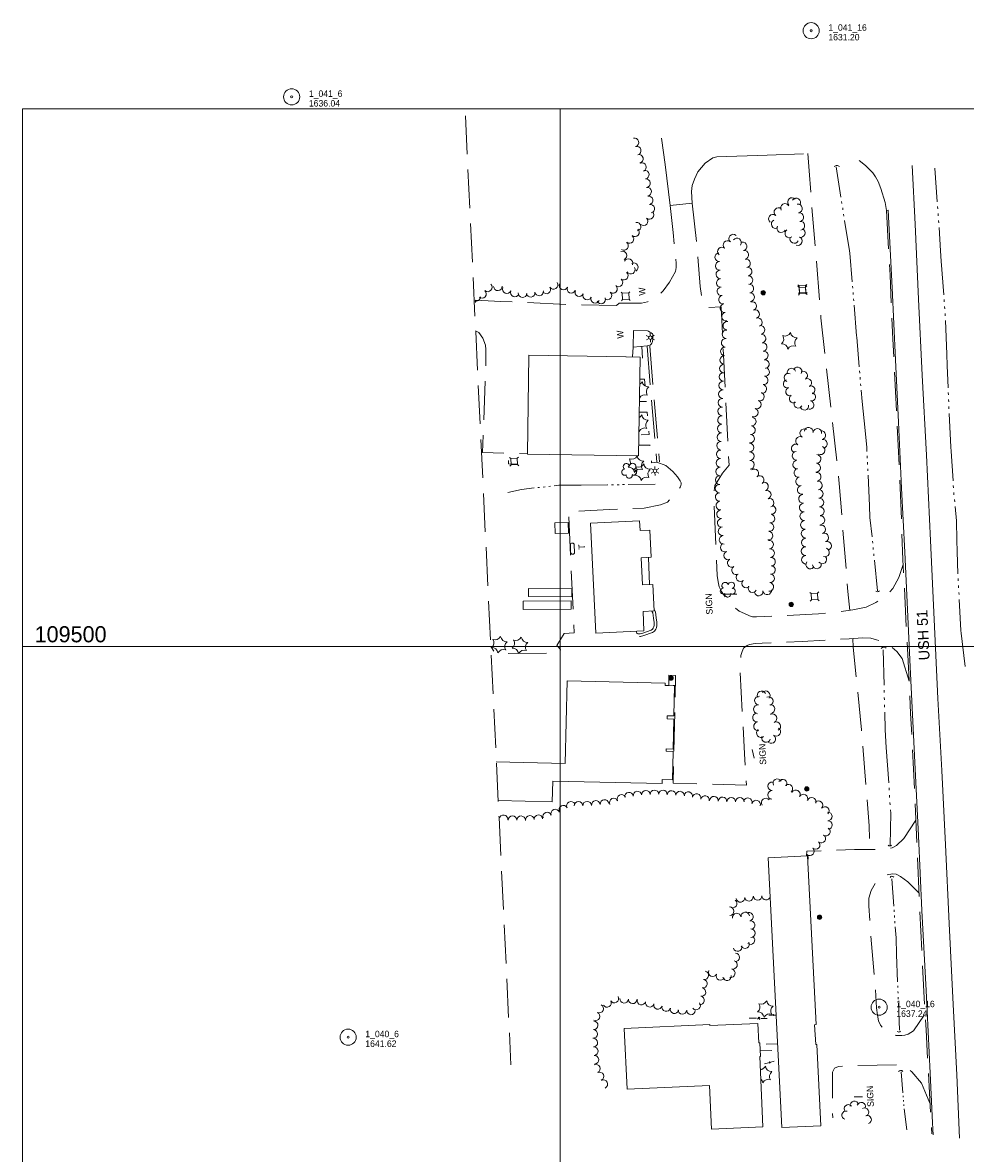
# Model space of a CAD drawing. Header units: feet. Extents: x 387500 to 389851, y 108500 to 110080.
# Tile 2 of 5: x 387500 to 388377, y 109029 to 110080. Entities that reach past the tile are written whole.
import ezdxf
from ezdxf.enums import TextEntityAlignment as Align

# ---------------------------------------------------------------- set-up
doc = ezdxf.new("R2010")
doc.units = ezdxf.units.FT
doc.header["$MEASUREMENT"] = 0
for name, pattern in [('DGN Style 3', [50.22633, 35.87595, -14.35038]), ('DGN Style 4', [57.437396, 28.70076, -14.35038, 0.035876, -14.35038]), ('DGN Style 5', [25.113165, 10.762785, -14.35038]), ('DGN Style 6', [68.236057, 0.035876, -14.35038, 25.113165, -14.35038, 0.035876, -14.35038])]:
    doc.linetypes.add(name, pattern=pattern)
for name, color, linetype, lineweight in [('E_BLD', 54, 'Continuous', 13), ('E_BLD_Name', 221, 'Continuous', 0), ('E_DWY', 73, 'DGN Style 3', 0), ('E_LAND_Vegetation', 21, 'Continuous', 0), ('E_MAP_GridLines', 251, 'Continuous', 0), ('E_MAP_Limits', 21, 'DGN Style 3', 0), ('E_MAP_PassPoints', 40, 'Continuous', 0), ('E_MISCPROP', 40, 'Continuous', 0), ('E_MISCPROP_HvyLine', 54, 'Continuous', 13), ('E_MISCPROP_Railing', 40, 'Continuous', 0), ('E_PATH_Sidewalk', 73, 'DGN Style 5', 0), ('E_RDWY', 40, 'Continuous', 13), ('E_RDWY_Gravel', 40, 'DGN Style 3', 13), ('E_RDWY_Name', 221, 'Continuous', 0), ('E_UTL_AboveGroundPipe', 40, 'DGN Style 4', 0), ('E_WTR', 251, 'DGN Style 6', 0)]:
    doc.layers.add(name, color=color, linetype=linetype, lineweight=lineweight)
doc.styles.add('Style-IGR_FONT_0', font='IGR_FONT_0.shx')

# ---------------------------------------------------------------- blocks, each defined once
blk = doc.blocks.new('PP')
at = {"layer": 'E_MAP_PassPoints', "color": 40, "linetype": 'Continuous', "lineweight": 0}
for radius in [7.5, 0.96]:
    blk.add_circle((0, 0), radius, dxfattribs=at)
blk = doc.blocks.new('SIGN')
at = {"layer": 'E_MISCPROP', "color": 20, "linetype": 'Continuous', "lineweight": 0, "style": 'Style-IGR_FONT_0'}
blk.add_text('SIGN', height=6, rotation=0, dxfattribs=at).set_placement((-9.6, 0), align=Align.MIDDLE_LEFT)
blk = doc.blocks.new('PED')
at = {"layer": 'E_UTL_AboveGroundPipe', "color": 101, "linetype": 'Continuous', "lineweight": 13}
for p, q in [((-3.1, 2.9), (-4.2, 4)), ((2.9, 2.9), (3.9, 4)), ((-4.2, -4.2), (-3.1, -3.1)), ((3.9, -4.2), (2.9, -3.1))]:
    blk.add_line(p, q, dxfattribs=at)
at = {"layer": 'E_UTL_AboveGroundPipe', "color": 101, "linetype": 'Continuous', "lineweight": 13, "flags": 128}
blk.add_lwpolyline([(-3.1, -3.1), (2.9, -3.1), (2.9, 2.9), (-3.1, 2.9)], close=True, dxfattribs=at)
blk = doc.blocks.new('CULVRT')
at = {"layer": 'E_MISCPROP_Railing', "color": 40, "linetype": 'Continuous', "lineweight": 0}
blk.add_arc((10, 7.5), 12.5, 216.8792, 323.1187, dxfattribs=at)
blk = doc.blocks.new('CULVRT_1')
at = {"layer": 'E_MISCPROP_Railing', "color": 40, "linetype": 'Continuous', "lineweight": 0}
blk.add_arc((10, 7.5), 12.5, 216.87916, 323.11873, dxfattribs=at)
blk = doc.blocks.new('CULVRT_2')
at = {"layer": 'E_MISCPROP_Railing', "color": 40, "linetype": 'Continuous', "lineweight": 0}
blk.add_arc((10, 7.5), 12.5, 216.8797, 323.1193, dxfattribs=at)
blk = doc.blocks.new('CULVRT_3')
at = {"layer": 'E_MISCPROP_Railing', "color": 40, "linetype": 'Continuous', "lineweight": 0}
blk.add_arc((10, 7.5), 12.5, 216.88002, 323.11958, dxfattribs=at)
blk = doc.blocks.new('CULVRT_4')
at = {"layer": 'E_MISCPROP_Railing', "color": 40, "linetype": 'Continuous', "lineweight": 0}
blk.add_arc((10, 7.5), 12.5, 216.87873, 323.1183, dxfattribs=at)
blk = doc.blocks.new('CULVRT_5')
at = {"layer": 'E_MISCPROP_Railing', "color": 40, "linetype": 'Continuous', "lineweight": 0}
blk.add_arc((10, 7.5), 12.5, 216.87915, 323.11871, dxfattribs=at)
blk = doc.blocks.new('CULVRT_6')
at = {"layer": 'E_MISCPROP_Railing', "color": 40, "linetype": 'Continuous', "lineweight": 0}
blk.add_arc((10, 7.5), 12.5, 216.8798, 323.1194, dxfattribs=at)
blk = doc.blocks.new('POLE')
at = {"layer": 'E_MISCPROP', "color": 20, "linetype": 'Continuous', "lineweight": 0}
for radius in [2.02, 1.52, 1.01, 0.502]:
    blk.add_circle((0, 0), radius, dxfattribs=at)
blk = doc.blocks.new('LTP')
at = {"layer": 'E_MISCPROP', "color": 20, "linetype": 'Continuous', "lineweight": 0}
for p, q in [((-1.6, 0.1), (-4.2, 0.1)), ((-0.8, 1.4), (-2, 3.7)), ((0.9, 1.4), (2.3, 3.7)), ((-0.9, -1.4), (-2.2, -3.6)), ((0.8, -1.5), (2, -3.6)), ((1.6, 0), (4.2, -0.1))]:
    blk.add_line(p, q, dxfattribs=at)
blk.add_circle((0, 0), 1.64, dxfattribs=at)
blk = doc.blocks.new('PINEL')
at = {"layer": 'E_LAND_Vegetation', "color": 93, "linetype": 'Continuous', "lineweight": 0}
for centre, start, end in [((-8.1, 7.3), 275.2113, 0.9762), ((-10.4, -3.4), 335.2113, 60.9762), ((2.3, 10.7), 215.2113, 300.9762), ((10.4, 3.4), 155.2113, 240.9763), ((-2.3, -10.7), 35.2113, 120.9763), ((8.1, -7.3), 95.2113, 180.9763)]:
    blk.add_arc(centre, 5.72, start, end, dxfattribs=at)
blk = doc.blocks.new('TREE')
at = {"layer": 'E_LAND_Vegetation', "color": 93, "linetype": 'Continuous', "lineweight": 0}
for centre, radius, start, end in [((-4.5, 0.2), 2.78, 78.0716, 279.0826), ((-1.5, 4.3), 2.78, 1.3946, 209.1676), ((3.6, 2.4), 2.97, 278.4237, 139.6576), ((-2, -4.2), 2.61, 140.7797, 358.7123), ((3.5, -3.4), 2.97, 196.0745, 79.0478)]:
    blk.add_arc(centre, radius, start, end, dxfattribs=at)
blk = doc.blocks.new('TK5')
at = {"layer": 'E_BLD', "color": 241, "linetype": 'Continuous', "lineweight": 0}
for p, q in [((8.7, 1.9), (1.6, 1.9)), ((1.7, -1.6), (8.8, -1.6))]:
    blk.add_line(p, q, dxfattribs=at)
for centre, start, end in [((1.7, 0.1), 93.5243, 269.5716), ((8.7, 0.1), 270.7061, 89.9568)]:
    blk.add_arc(centre, 1.75, start, end, dxfattribs=at)
blk = doc.blocks.new('TA')
at = {"layer": 'E_BLD_Name', "style": 'Style-IGR_FONT_0'}
blk.add_text('T', height=6, rotation=0, dxfattribs=at).set_placement((-1.9, 0.2), align=Align.MIDDLE_LEFT)
blk = doc.blocks.new('WAL')
at = {"layer": 'E_MISCPROP_Railing', "color": 40, "linetype": 'Continuous', "lineweight": 0, "style": 'Style-IGR_FONT_0'}
blk.add_text('W', height=6, rotation=359.9999, dxfattribs=at).set_placement((-2.3, -0.3), align=Align.MIDDLE_LEFT)

msp = doc.modelspace()

# ---------------------------------------------------------------- linework, layer by layer
at = {"layer": 'E_DWY', "color": 51, "linetype": 'DGN Style 3', "lineweight": 0, "flags": 128}
for points in [[(388230.2, 109958.2), (388231.3, 109942.3), (388242.4, 109805.5), (388259.4, 109651.4), (388267.5, 109551), (388269.3, 109533.5)], [(388122.5, 109912), (388127.2, 109872.9), (388130.2, 109834.6), (388131.5, 109823.9), (388132.6, 109820.3), (388134.7, 109817), (388137.3, 109815.1), (388149.5, 109815.7), (388156.9, 109668.5), (388150.9, 109661), (388147.3, 109655.6), (388143.7, 109649.7), (388143, 109642.9), (388143.3, 109623.3), (388145.9, 109566), (388146.7, 109560), (388147.7, 109555.5), (388150, 109550.9), (388155.2, 109543.1), (388160, 109537.7), (388166.3, 109532.9), (388171.2, 109530.5), (388176, 109528.3), (388178.9, 109527.6), (388182.5, 109527.4), (388240, 109530.3), (388260.7, 109532.3), (388272.1, 109533.9), (388284.6, 109536.4), (388293.3, 109540.8), (388303.1, 109547.2), (388309.1, 109553.7), (388314.7, 109564.1), (388319, 109576)], [(388102.2, 109909.9), (388105, 109884.8), (388107.8, 109856.3), (388107.8, 109852.3), (388107, 109848.6), (388101.7, 109838.6), (388095.7, 109830.7), (388088.2, 109823.7), (388084.3, 109820.9), (388081, 109820.5)], [(388054.6, 109819.2), (388052.4, 109817), (388007.8, 109817.8), (387944.7, 109820.8), (387921.2, 109821.8), (387920.5, 109810.6)], [(387921.3, 109793.3), (387924.2, 109791.8), (387928.1, 109786.7), (387930.6, 109780.1), (387930.9, 109776.2), (387930.8, 109763.4), (387927.8, 109680.4), (387969.5, 109679.1)], [(388067.8, 109778.1), (388067.3, 109769.1)], [(388080.9, 109779.1), (388083.7, 109742.6), (388089.8, 109671.3)], [(388083.4, 109779.3), (388086.2, 109742.8), (388092.3, 109671.5)], [(388089.9, 109671.3), (388098.1, 109668.1), (388104.7, 109662.6), (388109, 109657.6), (388111.4, 109654), (388112.4, 109652.1), (388112.5, 109650.8), (388111.8, 109648.5), (388106.5, 109640.9), (388099.7, 109634.2), (388093.3, 109631.5), (388078, 109628.6), (388045.4, 109627.4), (388007.6, 109625.2), (388012.9, 109512.5), (388003.7, 109512.1), (387996.7, 109500.9), (387998.8, 109498.9), (388000.2, 109496.7), (388000, 109495.2), (387998.5, 109494.2), (387996.4, 109493.6), (387939.7, 109493.3), (387936, 109499), (387935.4, 109500)], [(388082.1, 109582.8), (388082.9, 109557.5)], [(388087.2, 109534.2), (388088.4, 109532), (388089.2, 109526.5), (388089.8, 109522.4), (388089.8, 109519.4), (388089.4, 109517.4), (388088.8, 109516), (388087.6, 109514.3), (388085.6, 109513), (388077.6, 109510), (388074.7, 109509.2), (388073, 109509.2), (388071.7, 109509.2), (388070, 109509.8), (388069, 109511.1), (388068.5, 109512.8), (388068.4, 109514.1)], [(388085.1, 109532.9), (388086, 109531.2), (388086.7, 109526.1), (388087.3, 109522.2), (388087.3, 109519.6), (388087, 109518.2), (388086.5, 109517.1), (388085.9, 109516.1), (388084.4, 109515.2), (388076.9, 109512.4), (388074.4, 109511.7), (388073, 109511.7), (388072.1, 109511.7), (388071.5, 109511.9), (388071.3, 109512.2), (388070.9, 109513.3), (388070.9, 109514.2)], [(388324.3, 109467.6), (388317.8, 109488.7), (388312.9, 109495.3), (388305.3, 109501.9), (388300.7, 109503.7), (388294.1, 109506.2), (388288.9, 109507.5), (388281.3, 109508), (388268.7, 109507.1), (388225, 109504.7), (388187.8, 109502.9), (388181.2, 109502.7), (388176.1, 109501.9), (388173.7, 109500.9), (388170.3, 109498.2), (388169, 109495.4), (388168, 109491.6), (388167.6, 109485.5), (388167.2, 109475.5), (388169.2, 109437.7), (388171.4, 109400), (388173.2, 109371), (388105, 109372.7)], [(388272, 109507.3), (388272.5, 109499.2), (388280.1, 109422.5), (388287.3, 109333.2), (388287.7, 109311.2)], [(388100.9, 109463.5), (388101, 109473.1), (388107.2, 109473), (388105, 109372.7)], [(388330.6, 109338.3), (388319.4, 109321.4), (388312.7, 109314.8), (388308.6, 109312.7), (388304.2, 109311.6), (388296.6, 109311.3), (388273.5, 109311.1), (388229.4, 109309.6), (388229.1, 109305.1)], [(388333.5, 109270.9), (388323.3, 109281.2), (388316.5, 109286.1), (388312.5, 109288.1), (388309, 109288.5), (388303, 109287.5), (388294.7, 109282.5), (388289, 109273.1), (388286.9, 109266), (388286.8, 109258.7), (388288.4, 109235.3), (388292.9, 109181.7), (388294.2, 109163.9), (388294.9, 109157.1), (388295.8, 109151.9), (388297.8, 109147.7), (388301.1, 109144), (388306, 109140.3), (388309.6, 109138.9), (388312.5, 109138.2), (388314.5, 109138.2), (388317.5, 109138.2), (388320.5, 109138.4), (388323.6, 109139.4), (388328.4, 109142.5), (388339.3, 109158.5)], [(388343.8, 109075.4), (388335.8, 109093.8), (388326.8, 109104.5), (388321.2, 109109.2), (388313, 109111), (388272.9, 109110.2), (388263.4, 109109.8), (388258.8, 109109.2), (388255, 109107.8), (388253.2, 109104), (388253.1, 109082.8), (388253.3, 109061.5)]]:
    msp.add_lwpolyline(points, dxfattribs=at)
at = {"layer": 'E_LAND_Vegetation', "color": 93, "linetype": 'Continuous', "lineweight": 0}
for centre, radius, start, end in [((388069, 109968.7), 3.99, 284.8736, 104.8582), ((388071.1, 109961), 3.99, 284.8736, 104.8582), ((388073.1, 109953.3), 3.99, 284.8736, 104.8582), ((388076, 109945.6), 3.99, 292.1626, 112.1473), ((388078.6, 109938.6), 3.99, 277.991, 97.9757), ((388079.7, 109930.7), 3.99, 277.991, 97.9757), ((388080.8, 109922.8), 3.99, 277.991, 97.9757), ((388082.1, 109914.8), 3.99, 281.5123, 101.497), ((388083.7, 109907), 3.99, 281.5123, 101.497), ((388209, 109907.7), 4.04, 31.2096, 211.1942), ((388215.5, 109913.2), 4.04, 41.2272, 221.2118), ((388219.4, 109912.8), 4.04, 326.5939, 146.5786), ((388221, 109907.2), 4.04, 278.4619, 98.4466), ((388083, 109901.1), 3.99, 226.546, 46.5307), ((388197.7, 109897.6), 4.04, 50.6294, 230.6141), ((388202.9, 109903.8), 4.04, 50.6294, 230.6141), ((388222.2, 109899.2), 4.04, 278.4619, 98.4466), ((388071, 109890.3), 3.99, 278.5539, 98.5386), ((388077.5, 109895.3), 3.99, 226.546, 46.5307), ((388200.3, 109892.7), 4.04, 115.9461, 295.9307), ((388205.5, 109888.9), 4.04, 152.214, 332.1986), ((388223.2, 109891.2), 4.04, 276.4932, 96.4778), ((388064.3, 109878.8), 3.99, 230.0589, 50.0436), ((388069.4, 109885), 3.99, 230.0589, 50.0436), ((388160.8, 109879.2), 4, 48.5148, 228.4994), ((388164.3, 109875.6), 4, 323.8126, 143.7973), ((388213, 109884), 4.04, 126.6312, 306.6159), ((388217.6, 109878.9), 4.04, 154.1199, 334.1046), ((388220.9, 109876.9), 4.04, 249.4124, 69.397), ((388223.7, 109884.4), 4.04, 249.4124, 69.397), ((388059.3, 109872.4), 3.99, 234.7308, 54.7155), ((388150.3, 109867.2), 4, 48.5148, 228.4994), ((388155.5, 109873.2), 4, 48.5148, 228.4994), ((388169.6, 109871.9), 4, 281.5983, 101.5829), ((388057.8, 109863.5), 3.99, 292.3264, 112.3111), ((388063.4, 109856.4), 3.99, 335.1736, 155.1583), ((388147.8, 109861.9), 4, 93.5761, 273.5608), ((388148.3, 109853.9), 4, 93.5761, 273.5608), ((388171.2, 109864.1), 4, 281.5983, 101.5829), ((388172.8, 109856.2), 4, 281.5983, 101.5829), ((388059.1, 109844.7), 3.99, 231.5096, 51.4943), ((388065.6, 109850.3), 3.99, 210.5473, 30.532), ((388068.3, 109852.6), 3.99, 297.4894, 117.4741), ((388148.8, 109845.9), 4, 93.5761, 273.5608), ((388174.2, 109848.6), 4, 275.8643, 95.8489), ((387993.7, 109836.2), 3.99, 212.405, 32.3897), ((388002.9, 109835.6), 3.99, 159.0282, 339.0129), ((388054.1, 109838.4), 3.99, 231.5096, 51.4943), ((388149.3, 109838), 4, 93.5761, 273.5608), ((388175, 109840.6), 4, 275.8643, 95.8489), ((387927.2, 109827.8), 3.99, 227.9851, 47.9698), ((387932.6, 109833.8), 3.99, 227.9851, 47.9698), ((387942, 109834.8), 3.99, 181.7917, 1.7764), ((387950.3, 109832.2), 3.99, 157.0462, 337.0309), ((387957.7, 109829.1), 3.99, 157.0462, 337.0309), ((387964.9, 109828.5), 3.99, 176.1335, 356.1182), ((387972.4, 109828.8), 3.99, 188.7329, 8.7176), ((387980.3, 109830), 3.99, 188.7329, 8.7176), ((387987, 109831.9), 3.99, 212.405, 32.3897), ((388010.3, 109832.5), 3.99, 156.6236, 336.6083), ((388017.7, 109829.4), 3.99, 156.6236, 336.6083), ((388025, 109826.2), 3.99, 156.6236, 336.6083), ((388043.9, 109826.3), 3.99, 229.8712, 49.8558), ((388049, 109832.4), 3.99, 229.8712, 49.8558), ((388149.8, 109830.2), 4, 100.229, 280.2137), ((388151.3, 109822.4), 4, 100.229, 280.2137), ((388175.8, 109832.7), 4, 275.8643, 95.8489), ((388176.6, 109824.7), 4, 275.8643, 95.8489), ((387921.8, 109825), 3.99, 242.529, 0.1175), ((388032.4, 109823.2), 3.99, 157.7731, 337.7578), ((388038, 109822.6), 3.99, 204.2725, 24.2572), ((388152.7, 109814.5), 4, 100.229, 280.2137), ((388178.5, 109816.5), 4, 289.2852, 109.2699), ((388154.1, 109806.6), 4, 100.229, 280.2137), ((388181.2, 109809), 4, 289.2852, 109.2699), ((388183.8, 109801.4), 4, 289.2852, 109.2699), ((388155.3, 109798.2), 4, 84.4432, 264.4279), ((388186.2, 109794.3), 4, 277.3476, 97.3323), ((388153.8, 109782.3), 4, 84.4432, 264.4279), ((388154.6, 109790.2), 4, 84.4432, 264.4279), ((388187.2, 109786.3), 4, 277.3476, 97.3323), ((388153, 109774.3), 4, 84.4432, 264.4279), ((388188.2, 109778.4), 4, 277.3476, 97.3323), ((388189.2, 109770.5), 4, 277.3476, 97.3323), ((388152.5, 109766.4), 4, 87.5141, 267.4988), ((388190.3, 109762.5), 4, 277.3476, 97.3323), ((388151.8, 109750.5), 4, 87.5141, 267.4988), ((388152.2, 109758.4), 4, 87.5141, 267.4988), ((388190.5, 109755.2), 4, 260.4216, 80.4063), ((388212.1, 109750), 3.89, 66.1837, 246.1684), ((388215, 109754.8), 3.89, 16.3188, 196.3035), ((388220.7, 109755.8), 3.89, 329.0079, 148.9926), ((388226, 109752), 3.89, 299.038, 119.0226), ((388071, 109748.8), 5.72, 300.1582, 333.6466), ((388081.8, 109747), 5.72, 187.8817, 273.6466), ((388151.5, 109742.5), 4, 87.9444, 267.9291), ((388187.9, 109739.5), 4, 260.4216, 80.4063), ((388189.2, 109747.4), 4, 260.4216, 80.4063), ((388211.3, 109744.2), 3.89, 107.1939, 287.1786), ((388229.8, 109745.2), 3.89, 299.038, 119.0226), ((388232.9, 109738.4), 3.89, 289.88, 109.8647), ((388078.7, 109728.3), 5.72, 67.8817, 152.4898), ((388085.7, 109736.8), 5.72, 127.8817, 213.6466), ((388151.2, 109734.5), 4, 87.9444, 267.9291), ((388185.7, 109732.3), 4, 248.4544, 68.439), ((388213.6, 109736.8), 3.89, 107.1939, 287.1786), ((388216.9, 109730.4), 3.89, 122.1389, 302.1235), ((388233.4, 109732), 3.89, 258.6721, 78.6568), ((388150.6, 109718.5), 4, 87.9444, 267.9291), ((388150.9, 109726.5), 4, 87.9444, 267.9291), ((388179.9, 109717.4), 4, 248.4544, 68.439), ((388182.8, 109724.8), 4, 248.4544, 68.439), ((388221.3, 109725.5), 3.89, 151.2302, 331.2148), ((388227.1, 109723.6), 3.89, 188.3333, 8.318), ((388231.9, 109724.4), 3.89, 258.6721, 78.6568), ((388070.6, 109717.8), 5.72, 298.7135, 333.6466), ((388081.4, 109716.1), 5.72, 187.8817, 273.6466), ((388150.4, 109710.5), 4, 87.9444, 267.9291), ((388178.1, 109709.1), 4, 264.2409, 84.2256), ((388067.6, 109699.1), 5.72, 7.8817, 11.9092), ((388078.4, 109697.4), 5.72, 67.8817, 153.6466), ((388085.3, 109705.8), 5.72, 127.8817, 213.6466), ((388150.1, 109702.5), 4, 87.9444, 267.9291), ((388177.3, 109701.1), 4, 264.2409, 84.2256), ((388226.9, 109698.2), 4.05, 60.9071, 240.8918), ((388231, 109699.6), 4.05, 351.8757, 171.8604), ((388239, 109698.5), 4.05, 351.8757, 171.8604), ((388242.7, 109696.4), 4.05, 280.0673, 100.052), ((388149.5, 109686.6), 4, 87.9444, 267.9291), ((388149.8, 109694.5), 4, 87.9444, 267.9291), ((388176.5, 109693.2), 4, 264.2409, 84.2256), ((388223, 109691.1), 4.05, 60.9071, 240.8918), ((388244.2, 109688.4), 4.05, 280.0673, 100.052), ((388149.2, 109678.6), 4, 87.9444, 267.9291), ((388176, 109684.9), 4, 271.5335, 91.5182), ((388176.2, 109676.9), 4, 271.5335, 91.5182), ((388219, 109684), 4.05, 60.9071, 240.8918), ((388219.7, 109677.2), 4.05, 94.4157, 274.4003), ((388242.1, 109682.4), 4.05, 242.6699, 62.6546), ((388059.5, 109671.2), 5.72, 307.8817, 33.6466), ((388066.4, 109679.7), 5.72, 247.8817, 333.4254), ((388077.2, 109677.9), 5.72, 188.0984, 273.6466), ((388081.1, 109667.7), 5.72, 127.8817, 213.6466), ((388148.9, 109670.6), 4, 87.9444, 267.9291), ((388176.4, 109668.9), 4, 271.5335, 91.5182), ((388220.3, 109669.1), 4.05, 94.4157, 274.4003), ((388237.9, 109666.2), 4.05, 266.6564, 86.6411), ((388238.4, 109674.3), 4.05, 266.6564, 86.6411), ((388063.4, 109661), 5.72, 7.8817, 93.6466), ((388074.2, 109659.2), 5.72, 67.8817, 153.6466), ((388148.3, 109654.6), 4, 87.9444, 267.9291), ((388148.6, 109662.6), 4, 87.9444, 267.9291), ((388180.5, 109660.9), 4, 308.3554, 128.34), ((388185.4, 109654.7), 4, 308.3554, 128.34), ((388221.4, 109661.4), 4.05, 101.46, 281.4447), ((388238.4, 109657.7), 4.05, 278.1454, 98.1301), ((388148.1, 109646.6), 4, 87.9444, 267.9291), ((388189.4, 109648.7), 4, 288.9523, 108.937), ((388223, 109653.4), 4.05, 101.46, 281.4447), ((388224.7, 109645.5), 4.05, 101.46, 281.4447), ((388239.5, 109649.7), 4.05, 278.1454, 98.1301), ((388148.2, 109638.9), 4, 94.4612, 274.4459), ((388192, 109641.1), 4, 288.9523, 108.937), ((388194.6, 109633.5), 4, 288.9523, 108.937), ((388225.8, 109637.2), 4.05, 94.0681, 274.0528), ((388240.3, 109641.8), 4.05, 273.8937, 93.8784), ((388240.9, 109633.7), 4.05, 273.8937, 93.8784), ((388148.8, 109630.9), 4, 94.4612, 274.4459), ((388149.5, 109622.9), 4, 94.4612, 274.4459), ((388196.5, 109626.9), 4, 263.0099, 82.9946), ((388226.4, 109629.1), 4.05, 94.0681, 274.0528), ((388241.4, 109625.6), 4.05, 273.8937, 93.8784), ((388150.1, 109614.9), 4, 94.4612, 274.4459), ((388195.5, 109618.9), 4, 263.0099, 82.9946), ((388226.9, 109621), 4.05, 94.0681, 274.0528), ((388227.5, 109612.9), 4.05, 94.0681, 274.0528), ((388241.9, 109617.5), 4.05, 273.7298, 93.7145), ((388150.9, 109607.1), 4, 96.9248, 276.9094), ((388193.6, 109603), 4, 263.0099, 82.9946), ((388194.5, 109611), 4, 263.0099, 82.9946), ((388228.1, 109604.8), 4.05, 94.0681, 274.0528), ((388242.6, 109608.8), 4.05, 289.8487, 109.8333), ((388151.8, 109599.1), 4, 96.9248, 276.9094), ((388152.9, 109591.9), 4, 113.7725, 293.7572), ((388194.2, 109594.6), 4, 276.702, 96.6866), ((388228.3, 109596.6), 4.05, 88.9274, 268.9121), ((388245.4, 109601.2), 4.05, 289.8487, 109.8333), ((388248.1, 109593.6), 4.05, 289.8487, 109.8333), ((388156.1, 109584.6), 4, 113.7725, 293.7572), ((388195.1, 109586.7), 4, 276.702, 96.6866), ((388228.1, 109588.5), 4.05, 88.9274, 268.9121), ((388228.5, 109580.6), 4.05, 93.9986, 273.9833), ((388246.1, 109587.4), 4.05, 250.5064, 70.4911), ((388159.5, 109577.6), 4, 120.3684, 300.3531), ((388163.5, 109570.7), 4, 120.3684, 300.3531), ((388196, 109578.7), 4, 276.702, 96.6866), ((388195.9, 109571.2), 4, 264.6273, 84.612), ((388232.4, 109576.1), 4.05, 141.2852, 321.2699), ((388238.7, 109576.2), 4.05, 184.2956, 4.2803), ((388243.6, 109580.9), 4.05, 221.136, 41.1207), ((388167.6, 109564.3), 4, 132.2811, 312.2657), ((388195.2, 109563.3), 4, 264.6273, 84.612), ((388172.9, 109558.4), 4, 132.2811, 312.2657), ((388178.7, 109554.1), 4, 151.9818, 331.9665), ((388194.4, 109555.3), 4, 264.6273, 84.612), ((388184.5, 109551), 4, 188.3388, 8.3235), ((388192.4, 109552.1), 4, 188.3388, 8.3235), ((388187.2, 109454.4), 4.1, 27.528, 207.5127), ((388191, 109454.5), 4.1, 318.9132, 138.8979), ((388184.8, 109449.6), 4.1, 83.0638, 263.0485), ((388193.8, 109449), 4.1, 293.2626, 113.2473), ((388183, 109433.8), 4.1, 96.8705, 276.8552), ((388183.8, 109441.5), 4.1, 83.0638, 263.0485), ((388195.4, 109441.7), 4.1, 277.565, 97.5497), ((388197.3, 109433.1), 4.1, 294.9923, 114.977), ((388184, 109425.7), 4.1, 96.8705, 276.8552), ((388200.8, 109425.7), 4.1, 294.9923, 114.977), ((388186.6, 109419.4), 4.1, 127.085, 307.0697), ((388196.1, 109413.9), 4.1, 235.3274, 55.312), ((388200.7, 109420.7), 4.1, 235.3274, 55.312), ((388191.4, 109414.9), 4.1, 163.3578, 343.3425), ((388201.8, 109372.8), 4, 28.7505, 208.7352), ((388206.8, 109372.3), 4, 331.0824, 151.0671), ((388063.9, 109360.3), 4, 7.5967, 187.5814), ((388071.8, 109361.3), 4, 7.5967, 187.5814), ((388079.6, 109362), 4, 2.4736, 182.4582), ((388087.6, 109362.3), 4, 2.4736, 182.4582), ((388095.4, 109362.3), 4, 356.7155, 176.7002), ((388103.4, 109361.8), 4, 356.7155, 176.7002), ((388111.4, 109361.3), 4, 356.7155, 176.7002), ((388119, 109360.7), 4, 347.5648, 167.5495), ((388196.9, 109361.9), 4, 88.3886, 268.3733), ((388197.1, 109369.9), 4, 88.3886, 268.3733), ((388212.1, 109367.6), 4, 309.6819, 129.6666), ((388219.1, 109362.4), 4, 331.1592, 151.1439), ((388009.9, 109351.7), 4, 27.0994, 207.0841), ((388016.9, 109351.8), 4, 0.6491, 180.6337), ((388024.9, 109351.9), 4, 0.6491, 180.6337), ((388033.1, 109352.6), 4, 6.6427, 186.6274), ((388041.1, 109353.5), 4, 6.6427, 186.6274), ((388049.7, 109354.8), 4, 25.5351, 205.5198), ((388056.9, 109358.2), 4, 25.5351, 205.5198), ((388126.8, 109359), 4, 347.5648, 167.5495), ((388134.6, 109357.2), 4, 347.5648, 167.5495), ((388142.9, 109356.5), 4, 355.3489, 175.3336), ((388150.9, 109355.9), 4, 355.3489, 175.3336), ((388159, 109355.5), 4, 359.4058, 179.3905), ((388167, 109355.4), 4, 359.4058, 179.3905), ((388174.4, 109355.1), 4, 344.1957, 164.1804), ((388182.1, 109352.9), 4, 344.1957, 164.1804), ((388191, 109354.8), 4, 38.0083, 217.9929), ((388226.1, 109358.5), 4, 331.1592, 151.1439), ((388233.9, 109355.5), 4, 342.2811, 162.2657), ((388240.1, 109352.3), 4, 317.4716, 137.4563), ((387947.2, 109339.2), 4, 351.0863, 171.0709), ((387971.7, 109338.7), 4, 4.2606, 184.2453), ((387979.6, 109339.3), 4, 4.2606, 184.2453), ((387987.8, 109341.8), 4, 19.9217, 199.9064), ((387995.3, 109344.5), 4, 19.9217, 199.9064), ((388002.8, 109348.1), 4, 27.0994, 207.0841), ((388246, 109346.9), 4, 317.4716, 137.4563), ((388248.7, 109341.9), 4, 271.639, 91.6237), ((387939.3, 109340.4), 4, 351.0863, 23.7025), ((387955.5, 109338.4), 4, 359.3664, 179.351), ((387963.5, 109338.3), 4, 359.3664, 179.351), ((388248.9, 109333.9), 4, 271.639, 91.6237), ((388242.6, 109321.2), 4, 235.9721, 55.9568), ((388247, 109327.8), 4, 235.9721, 55.9568), ((388232.1, 109309.4), 4, 227.4731, 47.4578), ((388237.5, 109315.4), 4, 227.4731, 47.4578), ((388226.7, 109303.5), 4, 327.5048, 47.4578), ((388160.3, 109260.9), 3.96, 233.3558, 53.3405), ((388167.6, 109266.1), 3.96, 186.791, 6.7756), ((388175.4, 109267.1), 3.96, 186.791, 6.7756), ((388183.5, 109267.9), 3.96, 181.9684, 1.9531), ((388191.4, 109268.2), 3.96, 181.9684, 344.329), ((388157.5, 109253.8), 3.96, 271.4154, 91.4001), ((388164.1, 109247.9), 3.96, 7.3111, 187.2958), ((388172, 109248.9), 3.96, 7.3111, 187.2958), ((388175.4, 109248.6), 3.96, 281.0575, 101.0422), ((388176.9, 109240.8), 3.96, 281.0575, 101.0422), ((388176.9, 109226.8), 3.96, 232.8671, 52.8518), ((388177.2, 109233.3), 3.96, 270.7533, 90.738), ((388164.9, 109220.4), 3.96, 196.5039, 16.4886), ((388171.8, 109223.1), 3.96, 209.5928, 29.5775), ((388160.6, 109203.9), 3.96, 252.1711, 72.1558), ((388162.8, 109210.9), 3.96, 268.3898, 88.3745), ((388134, 109194.2), 3.96, 260.119, 80.1037), ((388141.7, 109197), 3.96, 154.3338, 334.3184), ((388158.6, 109196.1), 3.96, 256.1895, 76.1742), ((388132.7, 109186.4), 3.96, 260.119, 80.1037), ((388148.9, 109193.6), 3.96, 155.0846, 335.0693), ((388155.1, 109193.3), 3.96, 191.2185, 11.2031), ((388050.3, 109172.5), 3.96, 209.7967, 29.7814), ((388130, 109170.8), 3.96, 260.1773, 80.1619), ((388131.3, 109178.6), 3.96, 260.1773, 80.1619), ((388036.2, 109163.2), 3.96, 245.2034, 65.1881), ((388043.5, 109168.5), 3.96, 209.7967, 29.7814), ((388059.4, 109172.3), 3.96, 175.8922, 355.8769), ((388067.3, 109171.8), 3.96, 175.8922, 355.8769), ((388075.5, 109170.6), 3.96, 165.3178, 345.3025), ((388083.2, 109168.6), 3.96, 165.3178, 345.3025), ((388090.8, 109166.6), 3.96, 165.3178, 345.3025), ((388098.5, 109164.6), 3.96, 165.3178, 345.3025), ((388126.3, 109166), 3.96, 219.3446, 39.3293), ((388032.9, 109156), 3.96, 245.2034, 65.1881), ((388106.2, 109162.6), 3.96, 165.3178, 345.3025), ((388113.6, 109161.9), 3.96, 177.4837, 357.4684), ((388121.5, 109161.5), 3.96, 177.4837, 357.4684), ((388030.6, 109139.7), 3.96, 266.9437, 86.9284), ((388031.1, 109147.6), 3.96, 266.9437, 86.9284), ((388030.8, 109131.6), 3.96, 271.9195, 91.9041), ((388031.2, 109123.6), 3.96, 274.3566, 94.3413), ((388031.8, 109115.7), 3.96, 274.3566, 94.3413), ((388033.2, 109107.3), 3.96, 294.9524, 114.937), ((388036.5, 109100.1), 3.96, 294.9524, 114.937), ((388185.6, 109112.1), 5.72, 274.5053, 333.6466), ((388196.4, 109110.4), 5.72, 187.8817, 273.6466), ((388200.3, 109100.1), 5.72, 127.8817, 213.6466), ((388040.1, 109092.9), 3.96, 296.4357, 116.4204), ((388182.6, 109093.4), 5.72, 7.8817, 47.1713), ((388193.4, 109091.7), 5.72, 67.8817, 153.6466), ((388267.9, 109070), 3.89, 41.1264, 221.1111), ((388273.5, 109073.2), 3.89, 11.1331, 191.1178), ((388279.9, 109072.1), 3.89, 341.397, 161.3817), ((388282.9, 109066.9), 3.89, 296.7608, 116.7454), ((388265.7, 109064), 3.89, 74.6679, 254.6526), ((388285.4, 109059.9), 3.89, 288.7596, 108.7443)]:
    msp.add_arc(centre, radius, start, end, dxfattribs=at)
at = {"layer": 'E_MAP_GridLines', "color": 161, "linetype": 'Continuous', "lineweight": 0}
for p, q in [((387500, 108500), (387500, 110000)), ((387500, 110000), (389000, 110000)), ((388000, 108500), (388000, 110000)), ((387500, 109500), (389000, 109500))]:
    msp.add_line(p, q, dxfattribs=at)
at = {"layer": 'E_MAP_Limits', "color": 73, "linetype": 'DGN Style 3', "lineweight": 0, "flags": 128}
msp.add_lwpolyline([(387911.7, 109993.5), (387954.1, 109110.9)], dxfattribs=at)
at = {"layer": 'E_MISCPROP', "color": 20, "linetype": 'Continuous', "lineweight": 0}
for p, q in [((388164.1, 109548.7), (388153.1, 109548.6)), ((388180.4, 109396.2), (388178.5, 109404)), ((388273.3, 109081.1), (388281.1, 109081.3))]:
    msp.add_line(p, q, dxfattribs=at)
at = {"layer": 'E_MISCPROP_HvyLine', "color": 241, "linetype": 'Continuous', "lineweight": 13, "flags": 128}
for points in [[(387970.9, 109770.9), (387969.5, 109678.7), (388072.8, 109677.1), (388074.2, 109769), (388061.3, 109769.2), (388061, 109769.2)], [(388028.1, 109614.6), (388033, 109512.4), (388077.8, 109514.6), (388077, 109532.5), (388087.2, 109533), (388086.1, 109557.7), (388076.3, 109557.2), (388075.1, 109582.4), (388084.6, 109582.9), (388083.4, 109608.1), (388074.3, 109607.7), (388073.8, 109616.8)], [(388007.3, 109615.3), (387995, 109614.9), (387995.3, 109604.9), (388007.7, 109605.3)], [(388010.7, 109553.6), (387970.4, 109553.8), (387970.4, 109546.4), (388010.6, 109546.2)], [(388010.1, 109542.4), (387965.4, 109542.1), (387965.4, 109534.2), (388010.2, 109534.5)], [(388206, 109052.5), (388193.4, 109303.4), (388229.9, 109305.2), (388237.8, 109148.3), (388236.5, 109148.2), (388237.5, 109129.8), (388238.5, 109129.8), (388242.2, 109054.3)], [(388140.6, 109051), (388188.5, 109053.2), (388185.5, 109118.8), (388186.2, 109118.8), (388185.7, 109131.3), (388184.5, 109131.3), (388183.6, 109149.4), (388139.2, 109147.4), (388139.2, 109148.4), (388059.5, 109144.8), (388062.1, 109088.3), (388138.7, 109091.8)]]:
    msp.add_lwpolyline(points, close=True, dxfattribs=at)
msp.add_lwpolyline([(387942.3, 109356.8), (387992.6, 109355.6), (387993.1, 109374.8), (388094.7, 109372.4), (388094.8, 109376.2), (388104.3, 109376), (388105, 109402.4), (388098.6, 109402.5), (388098.6, 109404.7), (388105, 109404.5), (388105.7, 109432.4), (388099.4, 109432.6), (388099.5, 109435.5), (388105.6, 109435.3), (388106.2, 109463.4), (388100.5, 109463.6), (388097.5, 109463.6), (388097.6, 109465.9), (388006.5, 109468.1), (388004.6, 109391.2), (387940.5, 109392.7)], dxfattribs=at)
at = {"layer": 'E_MISCPROP_Railing', "color": 40, "linetype": 'Continuous', "lineweight": 0}
for p, q in [((388185.7, 109155.1), (388183.5, 109153.3)), ((388185.6, 109153.2), (388184, 109155.1)), ((388198.6, 109157.6), (388197.5, 109156.7)), ((388198.5, 109156.7), (388197.8, 109157.6)), ((388195.2, 109113.8), (388194.3, 109112.5)), ((388195.5, 109112.8), (388194.3, 109113.6))]:
    msp.add_line(p, q, dxfattribs=at)
at = {"layer": 'E_MISCPROP_Railing', "color": 40, "linetype": 'Continuous', "lineweight": 13, "flags": 128}
for points in [[(388081, 109820.5), (388075.4, 109819.3), (388066.1, 109819.1), (388056.6, 109819.2), (388054.6, 109819.2)], [(388067.8, 109778.1), (388080.9, 109779.4), (388082.4, 109779.7), (388083.5, 109780.2), (388084.4, 109780.9), (388085.2, 109781.9), (388085.8, 109783.3), (388086.2, 109785.9), (388086.2, 109788.4), (388086.1, 109789.7), (388085.8, 109790.5), (388084.4, 109791.6), (388083.3, 109792.3), (388082.1, 109793), (388081.1, 109793.3), (388068.1, 109793.7)], [(388068.1, 109793.7), (388067.8, 109778.1)]]:
    msp.add_lwpolyline(points, dxfattribs=at)
at = {"layer": 'E_MISCPROP_Railing', "color": 40, "linetype": 'Continuous', "lineweight": 0, "flags": 128}
for points in [[(388182.5, 109154.2), (388175.7, 109154.4)], [(388192.3, 109153.9), (388186.4, 109154.1)], [(388197.1, 109157.1), (388193.9, 109157.1)], [(388200.8, 109157.1), (388198.9, 109157.1)], [(388193.6, 109112.8), (388190, 109111.9)], [(388199, 109114.2), (388195.8, 109113.4)]]:
    msp.add_lwpolyline(points, dxfattribs=at)
at = {"layer": 'E_PATH_Sidewalk', "color": 51, "linetype": 'DGN Style 5', "lineweight": 0, "flags": 128}
for points in [[(388075.7, 109778.8), (388077.4, 109758.5), (388074.1, 109758.5)], [(388073.9, 109748.5), (388078.2, 109748.5), (388080.2, 109727.6), (388073.6, 109727.6)], [(388073.5, 109717.8), (388080.8, 109717.7), (388080.9, 109717.7), (388082.7, 109696.9), (388073.1, 109696.8)], [(388073, 109687.2), (388083.4, 109687), (388083.7, 109686.9), (388084.9, 109670.8), (388089.8, 109671.3)], [(388107, 109463.6), (388105, 109463.5)], [(388202.1, 109130.4), (388185.7, 109129.9)], [(388186, 109123.9), (388202.4, 109124.3)]]:
    msp.add_lwpolyline(points, dxfattribs=at)
msp.add_lwpolyline([(387959.5, 109669.6), (387951.9, 109669.8), (387952, 109674), (387959.6, 109673.8)], close=True, dxfattribs=at)
at = {"layer": 'E_RDWY', "color": 21, "linetype": 'Continuous', "lineweight": 13, "flags": 128}
for points in [[(388226.2, 109958), (388192.3, 109956.9), (388145.7, 109955.1), (388141.9, 109954.2), (388134.6, 109949.4), (388127.9, 109941.3), (388124.9, 109934.4), (388122.7, 109928.5), (388122.1, 109923.1), (388122.5, 109912), (388102.2, 109909.9), (388097.4, 109948.2), (388094.1, 109972.7)], [(388277.9, 109951.8), (388283.7, 109947.1), (388290.6, 109940.2), (388293.1, 109936.7), (388295.5, 109932.3), (388298.2, 109925.7), (388302.2, 109912.8), (388303.4, 109905.4), (388305, 109905.5), (388308.5, 109833.4), (388311.8, 109766.6), (388314.5, 109708.6), (388317.4, 109647.2), (388320.3, 109587.6), (388325.4, 109481), (388329.5, 109398.5), (388333, 109323.9), (388336.3, 109254.5), (388340.2, 109180.1), (388343.9, 109103.1), (388346.1, 109056.9), (388346.6, 109045.7)], [(388327.3, 109947.1), (388329.9, 109892.7), (388333.2, 109823), (388336.6, 109752.2), (388340.5, 109677.7), (388344.2, 109598.4), (388347.7, 109525.1), (388351.2, 109451.6), (388354.7, 109384.6), (388358.2, 109315.5), (388361.7, 109242.3), (388365.4, 109166.9), (388368.7, 109101.7), (388371.3, 109042.6)]]:
    msp.add_lwpolyline(points, dxfattribs=at)
at = {"layer": 'E_RDWY_Gravel', "color": 21, "linetype": 'DGN Style 3', "lineweight": 13, "flags": 128}
msp.add_lwpolyline([(388303.4, 109905.4), (388306.7, 109845.1), (388309.3, 109785.6), (388315.2, 109668), (388318.7, 109580.8), (388325.8, 109437.7), (388329.5, 109363.2), (388334.2, 109255.1), (388340.1, 109143.3), (388345.4, 109046.7)], dxfattribs=at)
at = {"layer": 'E_WTR', "color": 161, "linetype": 'Continuous', "lineweight": 0, "flags": 128}
for points in [[(388256.4, 109946), (388261, 109917.6)], [(388348.3, 109944.6), (388350.6, 109913.3)], [(388261.6, 109913.7), (388261.9, 109911.8)], [(388262.6, 109907.8), (388262.9, 109905.9)], [(388263.5, 109902), (388263.8, 109900)], [(388350.9, 109908.9), (388351.1, 109906.8)], [(388351.4, 109902.5), (388351.5, 109900.3)], [(388264.4, 109896.1), (388269, 109867.7)], [(388351.8, 109896), (388351.9, 109893.8)], [(388352.2, 109889.5), (388353.6, 109867.8), (388354.3, 109858.2)], [(388269, 109867.7), (388269.3, 109865.7), (388271.5, 109839.1)], [(388354.3, 109858.2), (388356.6, 109826.9)], [(388271.8, 109835.1), (388272, 109833.2)], [(388272.3, 109829.2), (388272.4, 109827.2)], [(388272.8, 109823.3), (388272.9, 109821.3)], [(388273.2, 109817.4), (388275.6, 109788.7)], [(388356.9, 109822.6), (388357.1, 109820.4)], [(388357.4, 109816.1), (388357.6, 109813.9)], [(388357.8, 109809.6), (388357.9, 109807.4)], [(388358.1, 109803.1), (388359.4, 109771.8)], [(388275.6, 109788.7), (388275.7, 109787.5), (388278, 109760.1)], [(388359.4, 109771.8), (388359.8, 109761.1), (388360.6, 109740.4)], [(388278.3, 109756.1), (388278.5, 109754.1)], [(388278.8, 109750.2), (388279, 109748.2)], [(388279.3, 109744.3), (388279.5, 109742.3)], [(388279.9, 109738.3), (388280.8, 109727.6), (388282.5, 109709.7)], [(388360.8, 109736.1), (388360.9, 109733.9)], [(388361.1, 109729.6), (388361.2, 109727.4)], [(388361.3, 109723.1), (388361.4, 109720.9)], [(388361.6, 109716.6), (388363.2, 109685.3)], [(388282.5, 109709.7), (388285, 109685.2), (388285.1, 109681.1)], [(388363.2, 109685.3), (388363.4, 109681.4), (388365.2, 109653.9)], [(388285.3, 109677.1), (388285.4, 109675.1)], [(388285.6, 109671.2), (388285.7, 109669.2)], [(388285.9, 109665.2), (388286, 109663.3)], [(388286.2, 109659.3), (388287.5, 109630.6)], [(387980.8, 109647.9), (387979.1, 109647.7)], [(387985.9, 109648.4), (387984.2, 109648.2)], [(387991, 109649), (387989.3, 109648.8)], [(388019.3, 109650), (387998.5, 109649.8), (387994.4, 109649.4)], [(388044.3, 109650.2), (388043.9, 109650.2), (388019.3, 109650)], [(388049.4, 109650.3), (388047.7, 109650.3)], [(388054.6, 109650.3), (388052.9, 109650.3)], [(388059.8, 109650.4), (388058, 109650.4)], [(388088.2, 109650.7), (388063.2, 109650.4)], [(388365.5, 109649.6), (388365.7, 109647.5)], [(387975.6, 109647.3), (387963.8, 109646), (387951.1, 109643.2)], [(388366, 109643.1), (388366, 109641.6), (388366.1, 109641)], [(388287.5, 109630.6), (388288, 109620), (388289.9, 109602)], [(388366.6, 109636.7), (388366.8, 109634.5)], [(388367.2, 109630.2), (388368.6, 109616.6), (388368.9, 109598.9)], [(388290.3, 109598), (388290.5, 109596)], [(388368.9, 109598.9), (388369.1, 109588.2), (388369.8, 109567.5)], [(388290.9, 109592.1), (388291.1, 109590.1)], [(388291.5, 109586.2), (388291.7, 109584.2)], [(388292.1, 109580.3), (388295.1, 109551.7)], [(388369.9, 109563.2), (388370.1, 109561)], [(388370.3, 109556.7), (388370.4, 109554.6)], [(388370.7, 109550.2), (388370.8, 109548.1)], [(388371, 109543.7), (388372.6, 109514.9), (388372.9, 109512.4)], [(388372.9, 109512.4), (388375.3, 109491.6), (388376.5, 109481.2)], [(388300.3, 109496.9), (388301.1, 109463.9)], [(388301.2, 109459.4), (388301.2, 109457.1)], [(388301.3, 109452.5), (388301.4, 109450.3)], [(388301.5, 109445.7), (388301.5, 109443.4)], [(388301.7, 109438.9), (388302, 109422.4), (388303.2, 109406)], [(388303.2, 109406), (388305.4, 109373.1)], [(388305.7, 109368.6), (388305.8, 109366.3)], [(388306.1, 109361.8), (388306.3, 109359.5)], [(388306.6, 109354.9), (388306.8, 109352.7)], [(388307.1, 109348.1), (388307.3, 109344.9), (388306.8, 109315.2)], [(388308.3, 109284), (388310.1, 109258.5)], [(388310.4, 109255), (388310.5, 109253.2)], [(388310.7, 109249.7), (388310.9, 109247.9)], [(388311.1, 109244.4), (388311.2, 109242.7)], [(388311.5, 109239.1), (388312.2, 109228.9), (388312.8, 109213.6)], [(388312.8, 109213.6), (388313.7, 109188)], [(388313.8, 109184.5), (388313.9, 109182.7)], [(388314, 109179.2), (388314.1, 109177.4)], [(388314.2, 109173.9), (388314.3, 109172.1)], [(388314.4, 109168.6), (388315.4, 109143)], [(388317, 109104.5), (388318.6, 109084.9)], [(388318.8, 109082.2), (388319, 109080.9)], [(388319.2, 109078.2), (388319.3, 109076.8)], [(388319.5, 109074.1), (388319.6, 109072.8)], [(388319.8, 109070.1), (388319.9, 109069.9), (388322.2, 109050.5)]]:
    msp.add_lwpolyline(points, dxfattribs=at)

# ---------------------------------------------------------------- block references
at = {"layer": 'E_BLD', "color": 241, "linetype": 'Continuous', "lineweight": 0, "xscale": 0.9999986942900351, "yscale": 0.9999986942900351, "zscale": 0.9999986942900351, "rotation": 91.85648767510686}
msp.add_blockref('TK5', (388011.6, 109585.7), dxfattribs=at)
at = {"layer": 'E_BLD_Name', "xscale": 1.000000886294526, "yscale": 1.000000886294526, "zscale": 1.000000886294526, "rotation": 92.67034546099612}
msp.add_blockref('TA', (388020.2, 109591.9), dxfattribs=at)
at = {"layer": 'E_LAND_Vegetation', "color": 93, "linetype": 'Continuous', "lineweight": 0, "xscale": 1.000000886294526, "yscale": 1.000000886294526, "zscale": 1.000000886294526, "rotation": 92.67034546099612}
for name, p in [('PINEL', (388212.9, 109784.1)), ('TREE', (388064.1, 109663.6)), ('PINEL', (388076.4, 109662)), ('TREE', (388155.8, 109553.1)), ('PINEL', (387943.3, 109501.6)), ('PINEL', (387962.5, 109501)), ('PINEL', (388190.7, 109162.8))]:
    msp.add_blockref(name, p, dxfattribs=at)
at = {"layer": 'E_MAP_PassPoints', "color": 40, "linetype": 'Continuous', "lineweight": 0}
for p in [(388233.3, 110072.5), (387750.2, 110011), (388296.5, 109164.5), (387802.7, 109136.6)]:
    msp.add_blockref('PP', p, dxfattribs=at)
at = {"layer": 'E_MISCPROP', "color": 20, "linetype": 'Continuous', "lineweight": 0, "xscale": 1.000000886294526, "yscale": 1.000000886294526, "zscale": 1.000000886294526, "rotation": 92.67034546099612}
for name, p in [('POLE', (388188.7, 109828.8)), ('LTP', (388083.8, 109787.1)), ('LTP', (388088, 109663.2)), ('SIGN', (388138.3, 109539.2)), ('POLE', (388214.8, 109539)), ('POLE', (388103, 109470.5)), ('SIGN', (388188.1, 109399.5)), ('POLE', (388229.2, 109367.4)), ('POLE', (388241.2, 109248.2)), ('SIGN', (388288.2, 109081.4))]:
    msp.add_blockref(name, p, dxfattribs=at)
at = {"layer": 'E_MISCPROP_Railing', "color": 40, "linetype": 'Continuous', "lineweight": 0}
for name, p, xscale, yscale, zscale, rotation in [('CULVRT', (388259.5, 109946.1), 0.2355484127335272, 0.2355484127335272, 0.2355484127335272, 179.732682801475), ('WAL', (388075.9, 109828.5), 1.000000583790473, 1.000000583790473, 1.000000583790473, 93.62696181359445), ('WAL', (388055.5, 109788.5), 1.000000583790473, 1.000000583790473, 1.000000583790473, 93.62696181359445), ('CULVRT_1', (388293.3, 109551.5), 0.1736051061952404, 0.1736051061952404, 0.1736051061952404, 2.459712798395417), ('CULVRT_2', (388303.1, 109498.2), 0.2297081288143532, 0.2297081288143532, 0.2297081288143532, 182.4573140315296), ('CULVRT_3', (388305, 109315.2), 0.1457492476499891, 0.1457492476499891, 0.1457492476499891, 0.2745870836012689), ('CULVRT_4', (388310.2, 109285.4), 0.1792126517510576, 0.1792126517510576, 0.1792126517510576, 182.463168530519), ('CULVRT_5', (388313.4, 109142), 0.1512378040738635, 0.1512378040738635, 0.1512378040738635, 2.463498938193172), ('CULVRT_6', (388318.5, 109104.8), 0.196119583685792, 0.196119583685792, 0.196119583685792, 180.8176392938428)]:
    msp.add_blockref(name, p, dxfattribs=dict(at, xscale=xscale, yscale=yscale, zscale=zscale, rotation=rotation))
at = {"layer": 'E_UTL_AboveGroundPipe', "color": 101, "linetype": 'Continuous', "lineweight": 13, "xscale": 1.000000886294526, "yscale": 1.000000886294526, "zscale": 1.000000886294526, "rotation": 92.67034546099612}
for p in [(388060.7, 109825.7), (388225.2, 109832.4), (388225.2, 109831.1), (387957, 109672), (388236.3, 109546.5)]:
    msp.add_blockref('PED', p, dxfattribs=at)

# ---------------------------------------------------------------- texts
at = {"layer": 'E_MAP_GridLines', "color": 161, "linetype": 'Continuous', "lineweight": 0, "style": 'Style-IGR_FONT_0'}
msp.add_text('  109500  ', height=15, dxfattribs=at).set_placement((387500, 109503.8))
at = {"layer": 'E_MAP_PassPoints', "color": 40, "linetype": 'Continuous', "lineweight": 0, "style": 'Style-IGR_FONT_0'}
for s, p in [('1_041_16', (388249.3, 110072.5)), ('1631.20', (388249.3, 110063.5)), ('1_041_6', (387766.2, 110011)), ('1636.04', (387766.2, 110002)), ('1_040_16', (388312.5, 109164.5)), ('1637.24', (388312.5, 109155.5)), ('1_040_6', (387818.7, 109136.6)), ('1641.62', (387818.7, 109127.6))]:
    msp.add_text(s, height=6, dxfattribs=at).set_placement(p)
at = {"layer": 'E_RDWY_Name', "style": 'Style-IGR_FONT_0', "width": 0.999981}
msp.add_text('USH 51', height=10, rotation=92.727, dxfattribs=at).set_placement((388343.5, 109487.3))

doc.saveas('drawing.dxf')
